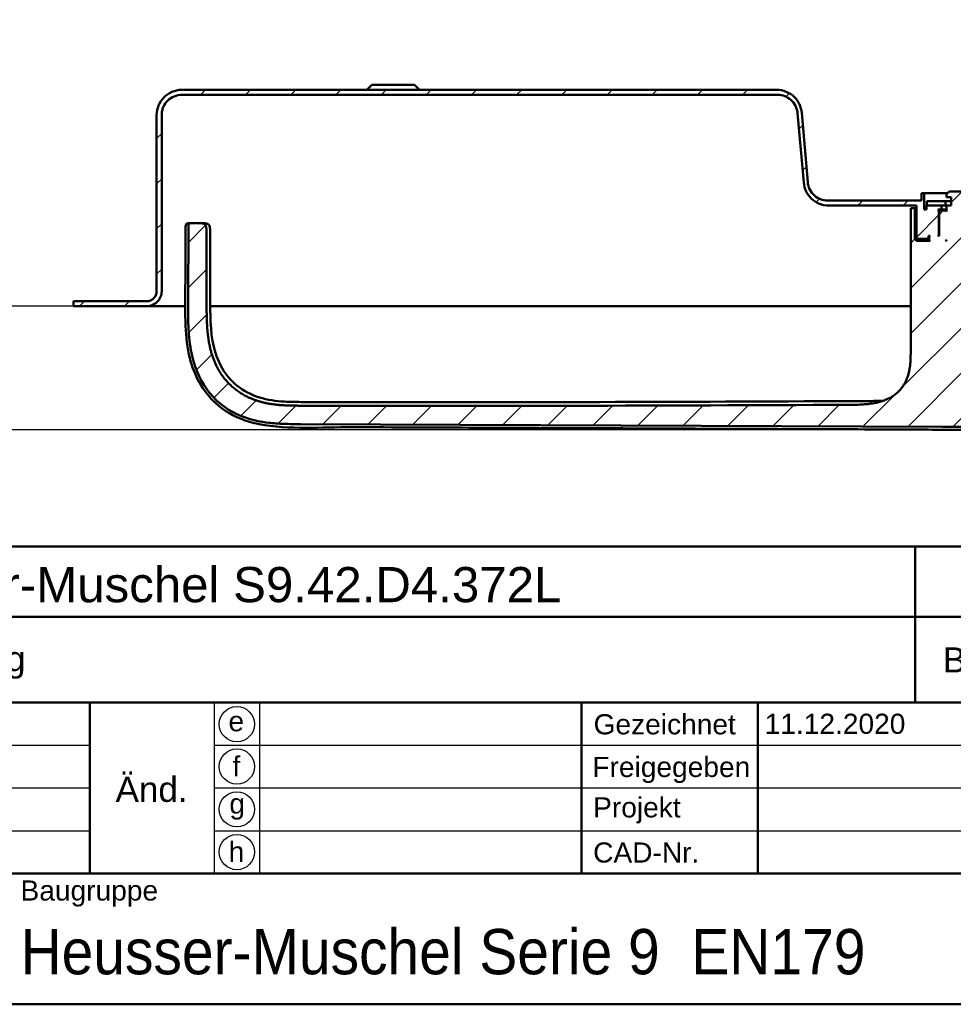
# Model space of a CAD drawing. Header units: millimetres. Extents: x 20 to 833, y 20 to 574.
# Tile 12 of 21: x 524 to 710, y 20 to 216. Entities that reach past the tile are written whole.
import ezdxf
from ezdxf.enums import TextEntityAlignment as Align

# ---------------------------------------------------------------- set-up
doc = ezdxf.new("R2010")
doc.units = ezdxf.units.MM
doc.header["$LTSCALE"] = 2
for name, color, linetype, lineweight in [('Bemaßungen(DIN)', 7, 'Continuous', 25), ('Sichtbare Kanten(DIN)', 7, 'Continuous', 50), ('Skizziergeometrie(DIN)', 7, 'Continuous', 50), ('Skizzierlinie(DIN)', 7, 'Continuous', 25), ('Symbole(DIN)', 7, 'Continuous', 25)]:
    doc.layers.add(name, color=color, linetype=linetype, lineweight=lineweight)
doc.layers.add('Schraffur', color=179, linetype='Continuous', lineweight=9, true_color=0x1e1e47)
doc.styles.add('Aktuell-DIN', font='arial.ttf')
doc.styles.add('STANDARD-DIN~0', font='arial.ttf')
doc.styles.add('Textstil10', font='arial.ttf')
doc.styles.add('Textstil41', font='arial.ttf', dxfattribs={"width": 0.8})
doc.styles.add('Textstil83', font='arial.ttf', dxfattribs={"width": 0.8})
doc.dimstyles.new('CAD-LAN', dxfattribs={"dimscale": 2, "dimtxt": 3.5, "dimasz": 2.5, "dimexe": 3.175, "dimexo": 0, "dimgap": 0.8, "dimtad": 1, "dimrnd": 1e-08, "dimtxsty": 'STANDARD-DIN~0', "dimcen": 0.09, "dimdle": 10, "dimclrd": 250, "dimclre": 250, "dimclrt": 250, "dimadec": 0, "dimazin": 2, "dimtfac": 1, "dimtmove": 0, "dimatfit": 3, "dimfxl": 1, "dimtolj": 1, "dimtzin": 0, "dimlwd": 25, "dimlwe": 25, "dimarcsym": 0})

# ---------------------------------------------------------------- blocks, each defined once
blk = doc.blocks.new('Ränder Standardrahmen')
at = {"layer": 'Skizziergeometrie(DIN)', "flags": 128}
blk.add_lwpolyline([(10, 10), (10, 287), (410, 287), (410, 10), (10, 10)], dxfattribs=at)
blk = doc.blocks.new('Schriftfelder Heusser')
at = {"layer": 'Skizziergeometrie(DIN)'}
for p, q in [((101, 236.917), (291, 236.917)), ((232, 229.917), (232, 236.917)), ((101, 229.917), (291, 229.917)), ((232, 229.917), (232, 221.417)), ((101, 221.417), (291, 221.417)), ((150, 221.417), (150, 204.417)), ((198.848, 221.417), (198.848, 204.417)), ((216.348, 221.417), (216.348, 204.417)), ((101, 204.417), (291, 204.417)), ((291, 191.417), (101, 191.417))]:
    blk.add_line(p, q, dxfattribs=at)
at = {"layer": 'Skizzierlinie(DIN)'}
for p, q in [((162.348, 221.417), (162.348, 204.417)), ((166.848, 221.417), (166.848, 204.417)), ((113.5, 217.167), (150, 217.167)), ((162.348, 217.167), (278, 217.167)), ((113.5, 212.917), (150, 212.917)), ((162.348, 212.917), (278, 212.917)), ((113.5, 208.667), (150, 208.667)), ((162.348, 208.667), (278, 208.667))]:
    blk.add_line(p, q, dxfattribs=at)
for centre in [(164.598, 219.25), (164.598, 215.042), (164.598, 210.792), (164.598, 206.542)]:
    blk.add_circle(centre, 1.75, dxfattribs=at)
at = {"layer": 'Symbole(DIN)', "color": 179, "true_color": 0x262659, "style": 'Aktuell-DIN'}
for s, insert, char_height, attachment_point in [('B-Nummer', (234.739, 225.624), 2.4892, 4), ('Benennung', (125.812, 225.376), 2.4892, 4), ('\\fArial|b0|i0;Gezeichnet', (200.046, 219.227), 2, 4), ('\\fArial|b0|i0;e', (164.542, 219.533), 2, 5), ('\\fArial|b0|i0;f', (164.546, 215.061), 2, 5), ('\\fArial|b0|i0;Freigegeben', (199.925, 216), 2, 1), ('\\fArial|b0|i0;g', (164.631, 211.053), 2, 5), ('\\fArial|b0|i0;Projekt', (200, 211.985), 2, 1), ('\\fArial|b0|i0;h', (164.551, 206.568), 2, 5), ('\\fArial|b0|i0;CAD-Nr.', (200, 207.5), 2, 1), ('\\fArial|b0|i0;\\H2.0000;Baugruppe', (143.103, 203.726), 2, 1)]:
    blk.add_mtext(s, dxfattribs=dict(at, insert=insert, char_height=char_height, attachment_point=attachment_point))
at = {"layer": 'Symbole(DIN)', "color": 179, "true_color": 0x262659, "insert": (156.124, 212.759), "char_height": 2.4892, "width": 12.3494, "attachment_point": 5, "style": 'Aktuell-DIN'}
blk.add_mtext('Änd.', dxfattribs=at)
at = {"layer": 'Symbole(DIN)', "color": 7, "insert": (143.103, 196.617), "char_height": 4.5, "width": 90.17997, "attachment_point": 4, "style": 'Aktuell-DIN'}
blk.add_mtext('\\fArial|b0|i0;\\W0.90;\\H4.5000;Heusser-Muschel Serie 9  EN179', dxfattribs=at)
at = {"layer": 'Symbole(DIN)', "color": 179, "true_color": 0x262659, "style": 'Textstil10'}
blk.add_attdef('ERSTELLUNGSDATUM_001', (217.042, 218.291), '', height=2, dxfattribs=at)
at = {"layer": 'Symbole(DIN)', "color": 179, "true_color": 0x262659}
for tag, height, style, p in [('AUTOR', 2.489, 'Aktuell-DIN', (240.035, 219.263)), ('KONTROLLDATUM', 2, 'Textstil10', (217.417, 215.038)), ('KONTROLLIERT_VON', 2, 'Textstil10', (239.981, 215.054))]:
    blk.add_attdef(tag, text='', height=height, dxfattribs=dict(at, style=style)).set_placement(p, align=Align.MIDDLE_LEFT)
at = {"layer": 'Symbole(DIN)', "color": 7, "style": 'Textstil83', "width": 0.8}
blk.add_attdef('Anfänglicher_Ansichtsmaßstab_001', (281.568, 213.345), '', height=2.3, dxfattribs=at)
at = {"layer": 'Symbole(DIN)', "color": 179, "true_color": 0x262659, "style": 'Textstil10'}
blk.add_attdef('PROJEKT', text='', height=2, dxfattribs=at).set_placement((217.773, 209.719), align=Align.BOTTOM_LEFT)
at = {"layer": 'Symbole(DIN)', "color": 7, "style": 'Textstil41', "width": 0.8}
blk.add_attdef('STATUS', text='', height=5, dxfattribs=at).set_placement((284.526, 195.865), align=Align.MIDDLE_CENTER)
blk = doc.blocks.new('*D26')
at = {"layer": 'Bemaßungen(DIN)', "color": 250, "linetype": 'Continuous', "lineweight": 25, "true_color": 0x3f3f3f, "transparency": 16777216}
for p, q in [((534.75, 158.73), (508.4, 158.73)), ((514.75, 139.17), (514.75, 153.73)), ((707.1, 134.17), (508.4, 134.17))]:
    blk.add_line(p, q, dxfattribs=at)
at = {"layer": 'Bemaßungen(DIN)', "color": 250, "linetype": 'Continuous', "true_color": 0x3f3f3f, "transparency": 16777216}
for points in [[(513.92, 153.73), (515.59, 153.73), (514.75, 158.73)], [(513.92, 139.17), (515.59, 139.17), (514.75, 134.17)]]:
    blk.add_solid(points, dxfattribs=at)
at = {"layer": 'Defpoints', "color": 0, "linetype": 'Continuous', "transparency": 16777216}
for p in [(514.75, 158.73), (534.75, 158.73), (707.1, 134.17)]:
    blk.add_point(p, dxfattribs=at)
at = {"layer": 'Bemaßungen(DIN)', "color": 250, "linetype": 'Continuous', "lineweight": 25, "true_color": 0x3f3f3f, "transparency": 16777216, "insert": (506, 141.35), "char_height": 7, "attachment_point": 1, "rotation": 90, "style": 'STANDARD-DIN~0'}
blk.add_mtext('\\A1;25', dxfattribs=at)

msp = doc.modelspace()

# ---------------------------------------------------------------- hatches: boundary and pattern name
at = {"layer": 'Schraffur'}
h = msp.add_hatch(dxfattribs=at)
h.set_pattern_fill('ANSI31', color=256, scale=50.8, style=0)
h.set_pattern_definition([(45, (0, 0), (-4.49013, 4.49013), [])])
edge = h.paths.add_edge_path()
edge.add_line((742.252, 174.725), (742.252, 161.725))
edge.add_spline(control_points=[(742.252, 161.725), (742.252, 161.517), (742.273, 161.309), (742.358, 160.907), (742.42, 160.714), (742.658, 160.167), (742.886, 159.839), (743.446, 159.299), (743.771, 159.088), (744.485, 158.799), (744.865, 158.725), (745.252, 158.725)], knot_values=[-0.4735831, -0.4735831, -0.4735831, -0.4735831, -0.4108832, -0.4108832, -0.3500812, -0.3500812, -0.2314327, -0.2314327, -0.1160757, -0.1160757, -0.0000071, -0.0000071, -0.0000071, -0.0000071], degree=3, periodic=0)
edge.add_line((745.252, 158.725), (748.752, 158.725))
edge.add_line((748.752, 158.725), (748.752, 159.695))
edge.add_line((748.752, 159.695), (747.752, 159.695))
edge.add_line((747.752, 159.695), (747.752, 159.725))
edge.add_line((747.752, 159.725), (745.252, 159.725))
edge.add_spline(control_points=[(745.252, 159.725), (745.113, 159.725), (744.975, 159.74), (744.706, 159.796), (744.578, 159.837), (744.213, 159.996), (743.995, 160.148), (743.635, 160.522), (743.494, 160.738), (743.301, 161.214), (743.252, 161.467), (743.252, 161.725)], knot_values=[-0.3157143, -0.3157143, -0.3157143, -0.3157143, -0.2739221, -0.2739221, -0.2333875, -0.2333875, -0.1542884, -0.1542884, -0.0773838, -0.0773838, 0, 0, 0, 0], degree=3, periodic=0)
edge.add_line((743.252, 161.725), (743.252, 174.725))
edge.add_spline(control_points=[(743.252, 174.725), (743.252, 175.073), (743.217, 175.419), (743.076, 176.09), (742.973, 176.411), (742.576, 177.324), (742.195, 177.869), (741.262, 178.769), (740.721, 179.122), (739.531, 179.603), (738.897, 179.725), (738.252, 179.725)], knot_values=[-0.7893052, -0.7893052, -0.7893052, -0.7893052, -0.6848053, -0.6848053, -0.5834686, -0.5834686, -0.3857211, -0.3857211, -0.1934595, -0.1934595, 0, 0, 0, 0], degree=3, periodic=0)
edge.add_line((738.252, 179.725), (729.252, 179.725))
edge.add_line((729.252, 179.725), (729.252, 181.225))
edge.add_line((729.252, 181.225), (728.752, 181.225))
edge.add_line((728.752, 181.225), (728.752, 177.925))
edge.add_line((728.752, 177.925), (728.252, 177.925))
edge.add_line((728.252, 177.925), (728.252, 178.725))
edge.add_line((728.252, 178.725), (725.269, 178.725))
edge.add_line((725.269, 178.725), (725.269, 179.625))
edge.add_line((725.269, 179.625), (723.352, 179.625))
edge.add_line((723.352, 179.625), (723.352, 180.425))
edge.add_line((723.352, 180.425), (724.252, 180.425))
edge.add_line((724.252, 180.425), (724.252, 181.025))
edge.add_line((724.252, 181.025), (723.752, 181.525))
edge.add_line((723.752, 181.525), (720.802, 181.525))
edge.add_line((720.802, 181.525), (720.802, 166.684))
edge.add_line((720.802, 166.684), (730.311, 166.684))
edge.add_line((730.311, 166.684), (731.295, 167.668))
edge.add_line((731.295, 167.668), (731.295, 175.725))
edge.add_line((731.295, 175.725), (731.295, 178.225))
edge.add_line((731.295, 178.225), (730.552, 178.225))
edge.add_line((730.552, 178.225), (730.552, 172.025))
edge.add_line((730.552, 172.025), (730.252, 171.725))
edge.add_line((730.252, 171.725), (727.552, 171.725))
edge.add_line((727.552, 171.725), (727.752, 171.925))
edge.add_line((727.752, 171.925), (727.752, 172.525))
edge.add_line((727.752, 172.525), (727.552, 172.725))
edge.add_line((727.552, 172.725), (727.852, 172.725))
edge.add_line((727.852, 172.725), (727.852, 172.225))
edge.add_line((727.852, 172.225), (727.952, 172.125))
edge.add_line((727.952, 172.125), (730.052, 172.125))
edge.add_line((730.052, 172.125), (730.252, 172.325))
edge.add_line((730.252, 172.325), (730.252, 178.725))
edge.add_line((730.252, 178.725), (738.252, 178.725))
edge.add_spline(control_points=[(738.252, 178.725), (738.53, 178.725), (738.807, 178.697), (739.343, 178.584), (739.601, 178.502), (740.331, 178.184), (740.767, 177.88), (741.487, 177.133), (741.769, 176.7), (742.154, 175.749), (742.252, 175.241), (742.252, 174.725)], knot_values=[-0.6314442, -0.6314442, -0.6314442, -0.6314442, -0.5478443, -0.5478443, -0.4667749, -0.4667749, -0.3085769, -0.3085769, -0.1547676, -0.1547676, 0, 0, 0, 0], degree=3, periodic=0)
h.paths.add_polyline_path([(725.752, 172.725), (725.752, 177.525), (725.552, 177.725), (724.452, 177.725), (724.252, 177.525), (724.252, 178.725), (725.252, 178.725), (725.252, 177.925), (726.002, 177.925), (725.802, 177.725), (725.802, 172.925), (726.002, 172.725)], flags=0)
h.paths.add_polyline_path([(724.452, 171.725), (724.252, 171.725), (724.252, 171.925)], flags=0)
edge = h.paths.add_edge_path()
edge.add_line((534.752, 159.725), (534.752, 158.725))
edge.add_line((534.752, 158.725), (549.252, 158.725))
edge.add_spline(control_points=[(549.252, 158.725), (549.461, 158.725), (549.668, 158.747), (550.071, 158.831), (550.264, 158.893), (550.811, 159.131), (551.138, 159.359), (551.678, 159.92), (551.89, 160.244), (552.179, 160.958), (552.252, 161.338), (552.252, 161.725)], knot_values=[-0.4735814, -0.4735814, -0.4735814, -0.4735814, -0.4108832, -0.4108832, -0.3500812, -0.3500812, -0.2314327, -0.2314327, -0.1160757, -0.1160757, 0, 0, 0, 0], degree=3, periodic=0)
edge.add_line((552.252, 161.725), (552.252, 196.725))
edge.add_spline(control_points=[(552.252, 196.725), (552.252, 197.004), (552.281, 197.281), (552.393, 197.817), (552.475, 198.074), (552.793, 198.804), (553.098, 199.24), (553.844, 199.96), (554.277, 200.242), (555.229, 200.628), (555.736, 200.725), (556.252, 200.725)], knot_values=[-0.6314442, -0.6314442, -0.6314442, -0.6314442, -0.5478443, -0.5478443, -0.4667749, -0.4667749, -0.3085769, -0.3085769, -0.1547676, -0.1547676, 0, 0, 0, 0], degree=3, periodic=0)
edge.add_line((556.252, 200.725), (674.655, 200.725))
edge.add_spline(control_points=[(674.655, 200.725), (675.142, 200.725), (675.623, 200.638), (676.517, 200.297), (676.924, 200.053), (677.667, 199.407), (677.986, 198.999), (678.453, 198.083), (678.595, 197.587), (678.639, 197.074)], knot_values=[-0.5965767, -0.5965767, -0.5965767, -0.5965767, -0.4502726, -0.4502726, -0.3087981, -0.3087981, -0.1544759, -0.1544759, 0, 0, 0, 0], degree=3, periodic=0)
edge.add_line((678.639, 197.074), (679.845, 183.29))
edge.add_spline(control_points=[(679.845, 183.29), (679.898, 182.683), (680.06, 182.094), (680.582, 181.017), (680.93, 180.537), (681.815, 179.683), (682.359, 179.329), (683.549, 178.848), (684.183, 178.725), (684.826, 178.725)], knot_values=[-0.7457209, -0.7457209, -0.7457209, -0.7457209, -0.5628408, -0.5628408, -0.3859976, -0.3859976, -0.1930948, -0.1930948, 0, 0, 0, 0], degree=3, periodic=0)
edge.add_line((684.826, 178.725), (702.252, 178.725))
edge.add_line((702.252, 178.725), (702.252, 172.325))
edge.add_line((702.252, 172.325), (702.452, 172.125))
edge.add_line((702.452, 172.125), (704.552, 172.125))
edge.add_line((704.552, 172.125), (704.652, 172.225))
edge.add_line((704.652, 172.225), (704.652, 172.725))
edge.add_line((704.652, 172.725), (704.952, 172.725))
edge.add_line((704.952, 172.725), (704.752, 172.525))
edge.add_line((704.752, 172.525), (704.752, 171.925))
edge.add_line((704.752, 171.925), (704.952, 171.725))
edge.add_line((704.952, 171.725), (702.252, 171.725))
edge.add_line((702.252, 171.725), (701.952, 172.025))
edge.add_line((701.952, 172.025), (701.952, 178.225))
edge.add_line((701.952, 178.225), (701.108, 178.225))
edge.add_line((701.108, 178.225), (701.108, 175.725))
edge.add_line((701.108, 175.725), (701.108, 150.309))
edge.add_spline(control_points=[(701.108, 150.309), (701.108, 145.863), (701.108, 142.305), (697.581, 139.175), (693.555, 139.157), (688.521, 139.135)], knot_values=[0, 0, 0, 0, 0, 0, 1, 1, 1, 1, 1, 1], degree=5, periodic=0)
edge.add_spline(control_points=[(688.521, 139.135), (652.324, 138.977), (616.128, 138.834), (579.931, 138.963)], knot_values=[0.0000183, 0.0000183, 0.0000183, 0.0000183, 10.8591286, 10.8591286, 10.8591286, 10.8591286], degree=3, periodic=0)
edge.add_spline(control_points=[(579.931, 138.963), (573.395, 138.986), (567.435, 139.015), (561.242, 144.692), (561.215, 151.172), (561.181, 159.263)], knot_values=[0, 0, 0, 0, 0, 0, 1, 1, 1, 1, 1, 1], degree=5, periodic=0)
edge.add_spline(control_points=[(561.181, 159.263), (561.15, 166.56), (561.134, 170.447), (561.133, 173.812)], knot_values=[0, 0, 0, 0, 1.0033721, 1.0033721, 1.0033721, 1.0033721], weights=[1.044297, 1.00552, 1.0006869, 1.0000845], degree=3, periodic=0)
edge.add_spline(control_points=[(561.133, 173.812), (561.132, 174.378), (561.132, 174.885), (560.819, 175.225), (560.298, 175.225), (559.722, 175.225)], knot_values=[0, 0, 0, 0, 0, 0, 1, 1, 1, 1, 1, 1], degree=5, periodic=0)
edge.add_line((559.722, 175.225), (558.132, 175.225))
edge.add_spline(control_points=[(558.132, 175.225), (558.027, 175.225), (557.918, 175.225), (557.785, 175.188), (557.748, 175.172), (557.682, 175.126), (557.656, 175.098), (557.609, 175.024), (557.593, 174.976), (557.566, 174.844), (557.566, 174.751), (557.566, 174.66)], knot_values=[-0.0997525, -0.0997525, -0.0997525, -0.0997525, -0.0687231, -0.0687231, -0.0556331, -0.0556331, -0.0432165, -0.0432165, -0.0273736, -0.0273736, -0.0000528, -0.0000528, -0.0000528, -0.0000528], degree=3, periodic=0)
edge.add_spline(control_points=[(557.566, 174.66), (557.566, 172.734), (557.562, 170.895), (557.557, 168.959), (557.551, 167.019), (557.543, 165.021), (557.535, 163.091), (557.529, 161.805), (557.524, 160.52), (557.518, 159.234)], knot_values=[0, 0, 0, 0, 0.4100205, 0.4100205, 0.4100205, 0.82096, 0.82096, 0.82096, 1.0946134, 1.0946134, 1.0946134, 1.0946134], degree=3, periodic=0)
edge.add_spline(control_points=[(557.518, 159.234), (557.513, 158.098), (557.507, 156.959), (557.535, 155.745), (557.563, 154.531), (557.625, 153.464), (557.713, 152.546), (557.887, 150.709), (558.17, 149.213), (558.574, 147.804), (560.188, 142.167), (563.81, 138.284), (569.101, 136.521), (570.424, 136.08), (571.829, 135.766), (573.556, 135.564), (574.42, 135.463), (575.422, 135.388), (576.564, 135.348), (577.706, 135.307), (578.777, 135.304), (579.847, 135.299)], knot_values=[0, 0, 0, 0, 0.2406476, 0.2406476, 0.2406476, 0.4812952, 0.4812952, 0.4812952, 0.9625904, 0.9625904, 0.9625904, 2.8877711, 2.8877711, 2.8877711, 3.3690663, 3.3690663, 3.3690663, 3.6097139, 3.6097139, 3.6097139, 3.8503615, 3.8503615, 3.8503615, 3.8503615], degree=3, periodic=0)
edge.add_line((579.847, 135.299), (707.32, 134.753))
edge.add_spline(control_points=[(707.32, 134.753), (708.786, 134.746), (710.253, 134.739), (711.813, 134.783), (713.372, 134.827), (714.754, 134.917), (716.108, 135.072)], knot_values=[0, 0, 0, 0, 0.4403832, 0.4403832, 0.4403832, 0.8807664, 0.8807664, 0.8807664, 0.8807664], degree=3, periodic=0)
edge.add_spline(control_points=[(716.108, 135.072), (717.889, 135.275), (719.499, 135.58), (721.012, 136.001)], knot_values=[0, 0, 0, 0, 0.5001725, 0.5001725, 0.5001725, 0.5001725], degree=3, periodic=0)
edge.add_spline(control_points=[(721.012, 136.001), (722.548, 136.427), (724.228, 137.042), (726.054, 137.847)], knot_values=[0, 0, 0, 0, 0.5374565, 0.5374565, 0.5374565, 0.5374565], degree=3, periodic=0)
edge.add_spline(control_points=[(726.054, 137.847), (726.518, 138.051), (726.852, 138.205), (727.255, 138.401), (727.658, 138.597), (728.052, 138.799), (728.446, 139.002), (728.544, 139.052), (728.643, 139.103), (728.741, 139.154), (729.036, 139.306), (729.331, 139.458), (729.629, 139.606), (729.678, 139.631), (729.728, 139.655), (729.778, 139.679), (729.827, 139.704), (729.877, 139.728), (729.927, 139.752), (730.177, 139.872), (730.428, 139.988), (730.685, 140.095), (730.736, 140.116), (730.788, 140.137), (730.837, 140.157)], knot_values=[0, 0, 0, 0, 0.1300988, 0.1300988, 0.1300988, 0.2601975, 0.2601975, 0.2601975, 0.2927222, 0.2927222, 0.2927222, 0.3902963, 0.3902963, 0.3902963, 0.4065586, 0.4065586, 0.4065586, 0.422821, 0.422821, 0.422821, 0.5041327, 0.5041327, 0.5041327, 0.5203951, 0.5203951, 0.5203951, 0.5203951], degree=3, periodic=0)
edge.add_spline(control_points=[(730.837, 140.157), (730.93, 140.194), (731.022, 140.228), (731.138, 140.303), (731.174, 140.335), (731.236, 140.415), (731.257, 140.461), (731.295, 140.604), (731.295, 140.709), (731.295, 140.813)], knot_values=[-0.0935252, -0.0935252, -0.0935252, -0.0935252, -0.0642653, -0.0642653, -0.0483657, -0.0483657, -0.0312512, -0.0312512, 0, 0, 0, 0], degree=3, periodic=0)
edge.add_line((731.295, 140.813), (731.295, 160.783))
edge.add_line((731.295, 160.783), (730.311, 161.767))
edge.add_line((730.311, 161.767), (720.802, 161.767))
edge.add_line((720.802, 161.767), (720.802, 146.525))
edge.add_line((720.802, 146.525), (711.702, 146.525))
edge.add_line((711.702, 146.525), (711.702, 181.525))
edge.add_line((711.702, 181.525), (708.752, 181.525))
edge.add_line((708.752, 181.525), (708.252, 181.025))
edge.add_line((708.252, 181.025), (708.252, 180.425))
edge.add_line((708.252, 180.425), (709.152, 180.425))
edge.add_line((709.152, 180.425), (709.152, 178.725))
edge.add_line((709.152, 178.725), (708.252, 178.725))
edge.add_line((708.252, 178.725), (708.252, 177.525))
edge.add_line((708.252, 177.525), (708.052, 177.725))
edge.add_line((708.052, 177.725), (706.952, 177.725))
edge.add_line((706.952, 177.725), (706.752, 177.525))
edge.add_line((706.752, 177.525), (706.752, 172.725))
edge.add_line((706.752, 172.725), (706.502, 172.725))
edge.add_line((706.502, 172.725), (706.702, 172.925))
edge.add_line((706.702, 172.925), (706.702, 177.725))
edge.add_line((706.702, 177.725), (706.502, 177.925))
edge.add_line((706.502, 177.925), (707.252, 177.925))
edge.add_line((707.252, 177.925), (707.252, 178.725))
edge.add_line((707.252, 178.725), (704.252, 178.725))
edge.add_line((704.252, 178.725), (704.252, 177.925))
edge.add_line((704.252, 177.925), (703.752, 177.925))
edge.add_line((703.752, 177.925), (703.752, 181.225))
edge.add_line((703.752, 181.225), (703.252, 181.225))
edge.add_line((703.252, 181.225), (703.252, 179.725))
edge.add_line((703.252, 179.725), (684.623, 179.725))
edge.add_spline(control_points=[(684.623, 179.725), (684.134, 179.725), (683.652, 179.814), (682.755, 180.156), (682.347, 180.402), (681.605, 181.05), (681.286, 181.459), (680.822, 182.375), (680.681, 182.872), (680.637, 183.385)], knot_values=[-0.5973968, -0.5973968, -0.5973968, -0.5973968, -0.4506663, -0.4506663, -0.3087924, -0.3087924, -0.1544816, -0.1544816, 0, 0, 0, 0], degree=3, periodic=0)
edge.add_line((680.637, 183.385), (679.461, 197.151))
edge.add_spline(control_points=[(679.461, 197.151), (679.409, 197.76), (679.248, 198.351), (678.725, 199.432), (678.376, 199.913), (677.49, 200.768), (676.947, 201.122), (675.756, 201.603), (675.123, 201.725), (674.479, 201.725)], knot_values=[-0.7467461, -0.7467461, -0.7467461, -0.7467461, -0.5633329, -0.5633329, -0.3859905, -0.3859905, -0.193102, -0.193102, 0, 0, 0, 0], degree=3, periodic=0)
edge.add_line((674.479, 201.725), (556.252, 201.725))
edge.add_spline(control_points=[(556.252, 201.725), (555.904, 201.725), (555.558, 201.69), (554.888, 201.549), (554.566, 201.446), (553.654, 201.049), (553.108, 200.669), (552.208, 199.735), (551.856, 199.194), (551.374, 198.004), (551.252, 197.37), (551.252, 196.725)], knot_values=[-0.7893052, -0.7893052, -0.7893052, -0.7893052, -0.6848053, -0.6848053, -0.5834686, -0.5834686, -0.3857211, -0.3857211, -0.1934595, -0.1934595, 0, 0, 0, 0], degree=3, periodic=0)
edge.add_line((551.252, 196.725), (551.252, 161.725))
edge.add_spline(control_points=[(551.252, 161.725), (551.252, 161.586), (551.238, 161.448), (551.182, 161.18), (551.14, 161.051), (550.982, 160.686), (550.829, 160.468), (550.456, 160.108), (550.24, 159.967), (549.764, 159.774), (549.51, 159.725), (549.252, 159.725)], knot_values=[-0.3157221, -0.3157221, -0.3157221, -0.3157221, -0.2739221, -0.2739221, -0.2333875, -0.2333875, -0.1542884, -0.1542884, -0.0773838, -0.0773838, -0.000002, -0.000002, -0.000002, -0.000002], degree=3, periodic=0)
edge.add_line((549.252, 159.725), (534.752, 159.725))
h.paths.add_polyline_path([(708.252, 171.725), (708.052, 171.725), (708.252, 171.925)], flags=0)

# ---------------------------------------------------------------- linework, layer by layer
at = {"layer": 'Sichtbare Kanten(DIN)'}
for p, q in [((674.479, 201.725), (556.252, 201.725)), ((594.002, 202.725), (593.002, 201.725)), ((594.002, 202.725), (602.502, 202.725)), ((602.502, 202.725), (603.502, 201.725)), ((556.252, 200.725), (674.655, 200.725)), ((551.252, 196.725), (551.252, 161.725)), ((551.252, 161.725), (551.252, 196.725)), ((552.252, 161.725), (552.252, 196.725)), ((678.639, 197.074), (679.845, 183.29)), ((680.637, 183.385), (679.461, 197.151)), ((703.752, 181.225), (703.252, 181.225)), ((703.252, 181.225), (703.252, 179.725)), ((703.752, 177.925), (703.752, 181.225)), ((703.752, 181.225), (708.452, 181.225)), ((708.752, 181.525), (708.252, 181.025)), ((708.252, 181.025), (708.252, 180.425)), ((708.252, 180.425), (709.152, 180.425)), ((711.702, 181.525), (708.752, 181.525)), ((709.152, 180.425), (709.152, 178.725)), ((703.252, 179.725), (684.623, 179.725)), ((684.826, 178.725), (702.252, 178.725)), ((701.952, 178.225), (701.108, 178.225)), ((701.108, 175.725), (701.108, 178.225)), ((701.108, 175.725), (701.108, 178.225)), ((701.952, 172.025), (701.952, 178.225)), ((702.252, 178.225), (701.952, 178.225)), ((702.252, 178.725), (702.252, 172.325)), ((707.252, 178.725), (704.252, 178.725)), ((704.252, 178.725), (704.252, 177.925)), ((707.994, 179.625), (704.294, 179.625)), ((704.294, 179.625), (704.294, 178.725)), ((707.252, 177.925), (707.252, 178.725)), ((707.252, 178.725), (707.273, 178.725)), ((707.273, 178.725), (707.994, 178.725)), ((709.152, 179.625), (707.994, 179.625)), ((707.994, 179.625), (707.994, 178.725)), ((707.994, 178.725), (708.252, 178.725)), ((709.152, 178.725), (708.252, 178.725)), ((708.252, 178.725), (708.252, 177.525)), ((704.252, 177.925), (703.752, 177.925)), ((706.702, 177.725), (706.502, 177.925)), ((706.502, 177.925), (707.252, 177.925)), ((706.702, 172.925), (706.702, 177.725)), ((706.702, 177.725), (706.952, 177.725)), ((706.952, 177.725), (706.752, 177.525)), ((706.752, 177.525), (706.752, 172.725)), ((708.052, 177.725), (706.952, 177.725)), ((708.252, 177.925), (707.252, 177.925)), ((708.252, 177.525), (708.052, 177.725)), ((708.252, 177.725), (708.052, 177.725)), ((558.132, 175.225), (559.722, 175.225)), ((559.722, 175.225), (560.425, 175.225)), ((701.108, 175.725), (701.108, 150.309)), ((701.108, 175.725), (701.108, 150.309)), ((702.252, 172.325), (702.452, 172.125)), ((704.552, 172.125), (704.652, 172.225)), ((704.652, 172.225), (704.652, 172.725)), ((704.652, 172.725), (704.952, 172.725)), ((704.752, 172.225), (704.652, 172.225)), ((704.952, 172.725), (704.752, 172.525)), ((704.752, 172.525), (704.752, 171.925)), ((706.502, 172.725), (706.702, 172.925)), ((706.752, 172.725), (706.502, 172.725)), ((706.752, 172.925), (706.702, 172.925)), ((702.252, 171.725), (701.952, 172.025)), ((704.752, 172.025), (701.952, 172.025)), ((704.952, 171.725), (702.252, 171.725)), ((702.452, 172.125), (704.552, 172.125)), ((704.552, 172.125), (704.752, 172.125)), ((704.752, 171.925), (704.952, 171.725)), ((708.052, 171.725), (708.252, 171.925)), ((708.252, 171.725), (708.052, 171.725)), ((708.252, 171.925), (708.252, 171.725)), ((551.252, 161.725), (551.252, 161.725)), ((534.752, 159.725), (534.752, 158.725)), ((549.252, 159.725), (534.752, 159.725)), ((534.752, 159.695), (534.752, 159.695)), ((534.752, 158.725), (534.752, 159.695)), ((534.752, 158.725), (549.252, 158.725)), ((549.276, 158.725), (556.936, 158.725)), ((561.912, 158.725), (574.79, 158.725)), ((574.79, 158.725), (701.108, 158.725)), ((707.32, 134.753), (579.847, 135.299))]:
    msp.add_line(p, q, dxfattribs=at)
for points, degree, knots in [([(556.252, 201.725), (555.904, 201.725), (555.558, 201.69), (554.888, 201.549), (554.566, 201.446), (553.654, 201.049), (553.108, 200.669), (552.208, 199.735), (551.856, 199.194), (551.374, 198.004), (551.252, 197.37), (551.252, 196.725)], 3, [-0.78930523, -0.78930523, -0.78930523, -0.78930523, -0.68480532, -0.68480532, -0.58346864, -0.58346864, -0.38572109, -0.38572109, -0.19345948, -0.19345948, 0, 0, 0, 0]), ([(679.461, 197.151), (679.409, 197.76), (679.248, 198.351), (678.725, 199.432), (678.376, 199.913), (677.49, 200.768), (676.947, 201.122), (675.756, 201.603), (675.123, 201.725), (674.479, 201.725)], 3, [-0.74674606, -0.74674606, -0.74674606, -0.74674606, -0.56333292, -0.56333292, -0.38599047, -0.38599047, -0.19310203, -0.19310203, -0.00000002, -0.00000002, -0.00000002, -0.00000002]), ([(552.252, 196.725), (552.252, 197.004), (552.281, 197.281), (552.393, 197.817), (552.475, 198.074), (552.793, 198.804), (553.098, 199.24), (553.844, 199.96), (554.277, 200.242), (555.229, 200.628), (555.736, 200.725), (556.252, 200.725)], 3, [-0.63144419, -0.63144419, -0.63144419, -0.63144419, -0.54784426, -0.54784426, -0.46677491, -0.46677491, -0.30857687, -0.30857687, -0.15476759, -0.15476759, 0, 0, 0, 0]), ([(674.655, 200.725), (675.142, 200.725), (675.623, 200.638), (676.517, 200.297), (676.924, 200.053), (677.667, 199.407), (677.986, 198.999), (678.453, 198.083), (678.595, 197.587), (678.639, 197.074)], 3, [-0.59657674, -0.59657674, -0.59657674, -0.59657674, -0.45027262, -0.45027262, -0.30879806, -0.30879806, -0.15447588, -0.15447588, 0, 0, 0, 0]), ([(679.845, 183.29), (679.898, 182.683), (680.06, 182.094), (680.582, 181.017), (680.93, 180.537), (681.815, 179.683), (682.359, 179.329), (683.549, 178.848), (684.183, 178.725), (684.826, 178.725)], 3, [-0.74572093, -0.74572093, -0.74572093, -0.74572093, -0.56284077, -0.56284077, -0.38599757, -0.38599757, -0.19309485, -0.19309485, 0, 0, 0, 0]), ([(684.623, 179.725), (684.134, 179.725), (683.652, 179.814), (682.755, 180.156), (682.347, 180.402), (681.605, 181.05), (681.286, 181.459), (680.822, 182.375), (680.681, 182.872), (680.637, 183.385)], 3, [-0.59739683, -0.59739683, -0.59739683, -0.59739683, -0.45066634, -0.45066634, -0.30879238, -0.30879238, -0.15448162, -0.15448162, 0, 0, 0, 0]), ([(716.104, 134.51), (711.75, 134.012), (707.342, 134.191), (695.624, 134.242), (688.288, 134.273), (658.944, 134.399), (636.936, 134.493), (606.674, 134.623), (598.421, 134.658), (583.976, 134.721), (577.679, 134.12), (570.34, 135.549), (569.092, 135.903), (565.901, 137.198), (564.018, 138.418), (561.267, 141.159), (560.237, 142.593), (558.634, 145.699), (558.055, 147.404), (557.21, 151.252), (557.033, 153.436), (556.884, 159.227), (556.973, 162.852), (556.992, 167.934), (556.996, 169.393), (557.002, 171.581), (557.004, 172.311), (557.004, 173.405), (557.002, 173.77), (557.007, 174.23), (557.008, 174.326), (557.015, 174.532), (557.02, 174.644), (557.043, 174.791), (557.052, 174.836), (557.089, 174.958), (557.123, 175.024), (557.209, 175.123), (557.261, 175.16), (557.369, 175.2), (557.417, 175.211), (557.501, 175.221), (557.535, 175.224), (557.589, 175.226), (557.609, 175.226), (557.65, 175.227), (557.671, 175.227), (557.692, 175.227)], 3, [0, 0, 0, 0, 1.3147732, 1.3147732, 3.5156069, 3.5156069, 10.1181079, 10.1181079, 12.5940457, 12.5940457, 14.4517512, 14.4517512, 14.8372417, 14.8372417, 15.4848677, 15.4848677, 16.0022412, 16.0022412, 16.5333209, 16.5333209, 17.1842684, 17.1842684, 18.2712861, 18.2712861, 18.7090006, 18.7090006, 18.9277979, 18.9277979, 19.037268, 19.037268, 19.0659314, 19.0659314, 19.1002429, 19.1002429, 19.1167144, 19.1167144, 19.1500843, 19.1500843, 19.1808225, 19.1808225, 19.1996381, 19.1996381, 19.21058, 19.21058, 19.2165994, 19.2165994, 19.2229076, 19.2229076, 19.2229076, 19.2229076]), ([(557.566, 174.66), (557.566, 172.734), (557.562, 170.895), (557.557, 168.959), (557.551, 167.019), (557.543, 165.021), (557.535, 163.091), (557.529, 161.805), (557.524, 160.52), (557.518, 159.234)], 3, [0, 0, 0, 0, 0.4100205, 0.4100205, 0.4100205, 0.82096, 0.82096, 0.82096, 1.0946134, 1.0946134, 1.0946134, 1.0946134]), ([(558.132, 175.225), (558.027, 175.225), (557.918, 175.225), (557.785, 175.188), (557.748, 175.172), (557.682, 175.126), (557.656, 175.098), (557.609, 175.024), (557.593, 174.976), (557.566, 174.844), (557.566, 174.751), (557.566, 174.66)], 3, [-0.099752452, -0.099752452, -0.099752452, -0.099752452, -0.068723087, -0.068723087, -0.055633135, -0.055633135, -0.043216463, -0.043216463, -0.027373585, -0.027373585, -0.000052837, -0.000052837, -0.000052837, -0.000052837]), ([(557.573, 175.216), (557.573, 175.216), (557.573, 175.216), (557.576, 175.217), (557.588, 175.218), (557.621, 175.222), (557.636, 175.223), (557.67, 175.225), (557.688, 175.226), (557.723, 175.227), (557.738, 175.228), (557.764, 175.228), (557.774, 175.228), (557.79, 175.228), (557.797, 175.228), (557.807, 175.228), (557.81, 175.228), (557.815, 175.228), (557.818, 175.228), (557.82, 175.228), (557.82, 175.228), (557.821, 175.228), (557.821, 175.228), (557.821, 175.228)], 3, [0.040889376, 0.040889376, 0.040889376, 0.040889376, 0.04351179, 0.04351179, 0.063943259, 0.063943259, 0.075266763, 0.075266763, 0.084557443, 0.084557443, 0.090252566, 0.090252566, 0.093339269, 0.093339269, 0.095419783, 0.095419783, 0.096311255, 0.096311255, 0.09697961, 0.09697961, 0.097042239, 0.097042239, 0.097097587, 0.097097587, 0.097097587, 0.097097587]), ([(557.738, 175.222), (557.734, 175.222), (557.728, 175.223), (557.722, 175.224), (557.716, 175.224), (557.71, 175.225), (557.71, 175.225)], 5, [1.370673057, 1.370673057, 1.370673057, 1.370673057, 1.370673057, 1.370673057, 1.391806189, 1.395873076, 1.395873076, 1.395873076, 1.395873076, 1.395873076, 1.395873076]), ([(557.717, 175.22), (557.717, 175.22), (557.717, 175.22), (557.722, 175.22), (557.73, 175.221), (557.758, 175.223), (557.778, 175.225), (557.823, 175.226), (557.841, 175.227), (557.875, 175.227), (557.888, 175.227), (557.91, 175.227), (557.919, 175.227), (557.928, 175.227)], 3, [0.043023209, 0.043023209, 0.043023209, 0.043023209, 0.048472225, 0.048472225, 0.065382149, 0.065382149, 0.082093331, 0.082093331, 0.090516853, 0.090516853, 0.094716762, 0.094716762, 0.097316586, 0.097316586, 0.097316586, 0.097316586]), ([(557.815, 175.221), (557.815, 175.221), (557.822, 175.222), (557.842, 175.223), (557.85, 175.223), (557.861, 175.224), (557.865, 175.224), (557.869, 175.224), (557.87, 175.224), (557.883, 175.225), (557.897, 175.225), (557.92, 175.226), (557.927, 175.226), (557.943, 175.226), (557.952, 175.226), (557.968, 175.226), (557.975, 175.226), (557.985, 175.226), (557.99, 175.226), (557.996, 175.226), (557.998, 175.226), (558, 175.226), (558.001, 175.226), (558.002, 175.226), (558.002, 175.226), (558.002, 175.226), (558.002, 175.226), (558.002, 175.226)], 3, [0.043257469, 0.043257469, 0.043257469, 0.043257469, 0.063911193, 0.063911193, 0.072195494, 0.072195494, 0.074953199, 0.074953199, 0.075872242, 0.075872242, 0.085106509, 0.085106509, 0.088411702, 0.088411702, 0.091991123, 0.091991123, 0.094059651, 0.094059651, 0.095367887, 0.095367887, 0.095908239, 0.095908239, 0.096110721, 0.096110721, 0.09616816, 0.09616816, 0.09618252, 0.09618252, 0.09618252, 0.09618252]), ([(557.9, 175.223), (557.9, 175.223), (557.911, 175.224), (557.943, 175.225), (557.951, 175.225), (557.968, 175.225), (557.976, 175.225), (557.99, 175.226), (557.996, 175.226), (558.009, 175.226), (558.017, 175.226), (558.031, 175.226), (558.036, 175.226), (558.044, 175.226), (558.046, 175.226), (558.05, 175.226), (558.05, 175.226), (558.051, 175.226), (558.052, 175.226), (558.052, 175.226)], 3, [0.041204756, 0.041204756, 0.041204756, 0.041204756, 0.068784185, 0.068784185, 0.076970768, 0.076970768, 0.082340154, 0.082340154, 0.085424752, 0.085424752, 0.08876935, 0.08876935, 0.090316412, 0.090316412, 0.091134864, 0.091134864, 0.091301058, 0.091301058, 0.091425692, 0.091425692, 0.091425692, 0.091425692]), ([(557.966, 175.224), (557.966, 175.224), (557.968, 175.224), (557.976, 175.224), (557.986, 175.225), (558.01, 175.225), (558.017, 175.225), (558.034, 175.225), (558.041, 175.225), (558.055, 175.226), (558.061, 175.226), (558.071, 175.226), (558.075, 175.226), (558.082, 175.226), (558.084, 175.226), (558.087, 175.226)], 3, [0.041130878, 0.041130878, 0.041130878, 0.041130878, 0.052585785, 0.052585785, 0.07295608, 0.07295608, 0.080887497, 0.080887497, 0.086067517, 0.086067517, 0.08868268, 0.08868268, 0.089993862, 0.089993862, 0.090808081, 0.090808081, 0.090808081, 0.090808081]), ([(558.013, 175.225), (558.013, 175.225), (558.013, 175.225), (558.02, 175.225), (558.03, 175.225), (558.055, 175.225), (558.06, 175.225), (558.071, 175.225), (558.076, 175.225), (558.085, 175.225), (558.089, 175.225), (558.094, 175.225), (558.096, 175.225), (558.099, 175.225), (558.101, 175.225), (558.105, 175.225), (558.106, 175.225), (558.108, 175.225), (558.109, 175.225), (558.111, 175.225), (558.111, 175.225), (558.111, 175.225), (558.111, 175.225), (558.111, 175.225)], 3, [0.042153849, 0.042153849, 0.042153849, 0.042153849, 0.051584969, 0.051584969, 0.077457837, 0.077457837, 0.082709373, 0.082709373, 0.08665462, 0.08665462, 0.088479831, 0.088479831, 0.089149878, 0.089149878, 0.089838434, 0.089838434, 0.090267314, 0.090267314, 0.090572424, 0.090572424, 0.090605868, 0.090605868, 0.090618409, 0.090618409, 0.090618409, 0.090618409]), ([(558.038, 175.225), (558.038, 175.225), (558.038, 175.225), (558.038, 175.225), (558.038, 175.225), (558.041, 175.225), (558.048, 175.225), (558.077, 175.225), (558.085, 175.225), (558.101, 175.225), (558.104, 175.225), (558.111, 175.225), (558.115, 175.225), (558.122, 175.225), (558.126, 175.225), (558.13, 175.225), (558.13, 175.225), (558.131, 175.225), (558.131, 175.225), (558.131, 175.225), (558.131, 175.225), (558.131, 175.225)], 3, [0.045423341, 0.045423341, 0.045423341, 0.045423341, 0.048719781, 0.048719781, 0.050905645, 0.050905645, 0.072892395, 0.072892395, 0.079342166, 0.079342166, 0.080984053, 0.080984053, 0.082214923, 0.082214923, 0.083325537, 0.083325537, 0.083462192, 0.083462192, 0.083530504, 0.083530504, 0.08354758, 0.08354758, 0.08354758, 0.08354758]), ([(558.039, 175.225), (558.039, 175.225), (558.043, 175.225), (558.057, 175.225), (558.064, 175.225), (558.08, 175.225), (558.084, 175.225), (558.094, 175.225), (558.098, 175.225), (558.106, 175.225), (558.11, 175.225), (558.116, 175.225), (558.118, 175.225), (558.122, 175.225), (558.124, 175.225), (558.125, 175.225)], 3, [0.042845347, 0.042845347, 0.042845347, 0.042845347, 0.063924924, 0.063924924, 0.077136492, 0.077136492, 0.081925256, 0.081925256, 0.085010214, 0.085010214, 0.086567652, 0.086567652, 0.087348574, 0.087348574, 0.087833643, 0.087833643, 0.087833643, 0.087833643]), ([(558.1, 175.225), (558.1, 175.225), (558.099, 175.225), (558.098, 175.225), (558.096, 175.225), (558.095, 175.225), (558.094, 175.225)], 5, [0.504286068, 0.504286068, 0.504286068, 0.504286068, 0.504286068, 0.504286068, 0.521884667, 0.544861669, 0.544861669, 0.544861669, 0.544861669, 0.544861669, 0.544861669]), ([(560.448, 175.225), (560.448, 175.225), (560.448, 175.225), (560.449, 175.225), (560.449, 175.225), (560.449, 175.225), (560.449, 175.225), (560.449, 175.225), (560.449, 175.225), (560.449, 175.225), (560.449, 175.225), (560.451, 175.225), (560.451, 175.225), (560.451, 175.225), (560.451, 175.225), (560.451, 175.225), (560.451, 175.225), (560.452, 175.225), (560.452, 175.225), (560.452, 175.225), (560.452, 175.225), (560.452, 175.225), (560.452, 175.225), (560.452, 175.225), (560.453, 175.225), (560.453, 175.225), (560.454, 175.225), (560.455, 175.225), (560.456, 175.225), (560.461, 175.225), (560.466, 175.225), (560.475, 175.225), (560.478, 175.225), (560.489, 175.225), (560.497, 175.225), (560.538, 175.225), (560.573, 175.225), (560.641, 175.225), (560.675, 175.224), (560.777, 175.221), (560.844, 175.218), (561.049, 175.201), (561.187, 175.178), (561.379, 175.104), (561.441, 175.073), (561.553, 174.994), (561.604, 174.946), (561.689, 174.838), (561.723, 174.778), (561.804, 174.589), (561.83, 174.452), (561.862, 174.147), (561.861, 173.977), (561.861, 173.807)], 3, [0, 0, 0, 0, 0.00007948, 0.00007948, 0.00023843, 0.00023843, 0.00055634, 0.00055634, 0.00119216, 0.00119216, 0.00247649, 0.00247649, 0.00263941, 0.00263941, 0.00267988, 0.00267988, 0.00270001, 0.00270001, 0.00272021, 0.00272021, 0.00274029, 0.00274029, 0.00278045, 0.00278045, 0.00286031, 0.00286031, 0.00317882, 0.00317882, 0.00381464, 0.00381464, 0.00640667, 0.00640667, 0.00768677, 0.00768677, 0.01025221, 0.01025221, 0.02044749, 0.02044749, 0.03062153, 0.03062153, 0.05097922, 0.05097922, 0.09220659, 0.09220659, 0.11272488, 0.11272488, 0.13329354, 0.13329354, 0.15379743, 0.15379743, 0.19482926, 0.19482926, 0.24572243, 0.24572243, 0.24572243, 0.24572243]), ([(549.252, 158.725), (549.461, 158.725), (549.668, 158.747), (550.071, 158.831), (550.264, 158.893), (550.811, 159.131), (551.138, 159.359), (551.678, 159.92), (551.89, 160.244), (552.179, 160.958), (552.252, 161.338), (552.252, 161.725)], 3, [-0.47358135, -0.47358135, -0.47358135, -0.47358135, -0.41088319, -0.41088319, -0.35008119, -0.35008119, -0.23143265, -0.23143265, -0.11607569, -0.11607569, 0, 0, 0, 0]), ([(551.252, 161.725), (551.252, 161.586), (551.238, 161.448), (551.182, 161.18), (551.14, 161.051), (550.982, 160.686), (550.829, 160.468), (550.456, 160.108), (550.24, 159.967), (549.764, 159.774), (549.51, 159.725), (549.252, 159.725)], 3, [-0.31572209, -0.31572209, -0.31572209, -0.31572209, -0.27392213, -0.27392213, -0.23338746, -0.23338746, -0.15428844, -0.15428844, -0.07738379, -0.07738379, -0.00000195, -0.00000195, -0.00000195, -0.00000195]), ([(549.252, 158.725), (549.252, 158.725), (549.252, 158.725), (549.252, 158.725), (549.252, 158.725), (549.253, 158.725), (549.253, 158.725), (549.256, 158.725), (549.262, 158.725), (549.276, 158.725)], 3, [18.94311531, 18.94311531, 18.94311531, 18.94311531, 18.97893752, 18.97893752, 19.00893239, 19.00893239, 19.03892725, 19.03892725, 19.18890158, 19.18890158, 19.18890158, 19.18890158]), ([(579.847, 135.299), (578.777, 135.304), (577.706, 135.307), (576.564, 135.348), (575.422, 135.388), (574.42, 135.463), (573.556, 135.564), (571.829, 135.766), (570.424, 136.08), (569.101, 136.521), (563.81, 138.284), (560.188, 142.167), (558.574, 147.804), (558.17, 149.213), (557.887, 150.709), (557.713, 152.546), (557.625, 153.464), (557.563, 154.531), (557.535, 155.745), (557.507, 156.959), (557.513, 158.098), (557.518, 159.234)], 3, [0, 0, 0, 0, 0.2406476, 0.2406476, 0.2406476, 0.4812952, 0.4812952, 0.4812952, 0.9625904, 0.9625904, 0.9625904, 2.8877711, 2.8877711, 2.8877711, 3.3690663, 3.3690663, 3.3690663, 3.6097139, 3.6097139, 3.6097139, 3.8503615, 3.8503615, 3.8503615, 3.8503615]), ([(561.909, 159.263), (561.923, 155.973), (561.949, 152.584), (563.463, 147.769), (564.285, 146.146), (565.923, 144.134), (566.52, 143.534), (568.483, 141.927), (570.047, 141.119), (573.272, 140.099), (574.965, 139.861), (577.739, 139.703), (578.836, 139.698), (579.931, 139.694)], 3, [0, 0, 0, 0, 0.9871971, 0.9871971, 1.5142072, 1.5142072, 1.7654789, 1.7654789, 2.2752844, 2.2752844, 2.7801551, 2.7801551, 3.108808, 3.108808, 3.108808, 3.108808]), ([(579.931, 139.694), (613.265, 139.578), (646.599, 139.69), (683.592, 139.847), (687.251, 139.863), (690.911, 139.879)], 3, [0, 0, 0, 0, 10.0001203, 10.0001203, 11.0980219, 11.0980219, 11.0980219, 11.0980219]), ([(690.911, 139.879), (691.979, 139.884), (693.048, 139.883), (694.625, 139.911), (695.144, 139.924), (695.657, 139.947)], 3, [0, 0, 0, 0, 0.32031018, 0.32031018, 0.4743031, 0.4743031, 0.4743031, 0.4743031]), ([(716.108, 135.072), (714.754, 134.917), (713.372, 134.827), (711.813, 134.783), (710.253, 134.739), (708.786, 134.746), (707.32, 134.753)], 3, [0, 0, 0, 0, 0.44038321, 0.44038321, 0.44038321, 0.88076642, 0.88076642, 0.88076642, 0.88076642])]:
    msp.add_open_spline(points, degree=degree, knots=knots, dxfattribs=at)
for points, degree in [([(557.7, 175.225), (557.697, 175.225), (557.694, 175.225), (557.692, 175.225)], 3), ([(557.947, 175.226), (557.943, 175.226), (557.939, 175.227), (557.935, 175.227), (557.931, 175.227), (557.928, 175.227)], 5), ([(558.014, 175.226), (558.012, 175.226), (558.01, 175.226), (558.007, 175.226), (558.005, 175.226), (558.002, 175.226)], 5), ([(558.093, 175.225), (558.091, 175.225), (558.09, 175.226), (558.089, 175.226), (558.088, 175.226), (558.087, 175.226)], 5), ([(561.133, 173.812), (561.132, 174.378), (561.132, 174.885), (560.819, 175.225), (560.298, 175.225), (559.722, 175.225)], 5), ([(560.425, 175.225), (560.435, 175.225), (560.445, 175.225), (560.455, 175.225), (560.465, 175.225), (560.475, 175.225)], 5), ([(561.861, 173.807), (561.864, 168.959), (561.889, 164.111), (561.909, 159.263)], 3), ([(579.931, 138.963), (573.395, 138.986), (567.435, 139.015), (561.242, 144.692), (561.215, 151.172), (561.181, 159.263)], 5), ([(701.108, 150.309), (701.108, 145.863), (701.108, 142.305), (697.581, 139.175), (693.555, 139.157), (688.521, 139.135)], 5), ([(688.521, 139.135), (652.324, 138.977), (616.128, 138.834), (579.931, 138.963)], 3)]:
    msp.add_open_spline(points, degree=degree, dxfattribs=at)
msp.add_rational_spline([(561.133, 173.812), (561.134, 170.447), (561.15, 166.56), (561.181, 159.263)], [1.0000845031, 1.00068688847, 1.005519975, 1.0442970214], degree=3, dxfattribs=at)

# ---------------------------------------------------------------- block references
at = {"xscale": 2, "yscale": 2, "zscale": 2}
msp.add_blockref('Ränder Standardrahmen', (0, 0), dxfattribs=at)
ref = msp.add_blockref('Schriftfelder Heusser', (238, -362.833), dxfattribs=dict(xscale=2, yscale=2, zscale=2))
ref.add_attrib('ERSTELLUNGSDATUM_001', '11.12.2020', (672.084, 73.748), dxfattribs={"layer": 'Symbole(DIN)', "color": 179, "true_color": 0x262659, "height": 4, "style": 'Textstil10'})

# ---------------------------------------------------------------- texts
at = {"layer": 'Symbole(DIN)', "color": 7, "insert": (487.659, 106.906), "char_height": 7, "width": 144.02821, "attachment_point": 1, "style": 'Aktuell-DIN'}
msp.add_mtext('{\\fArial|b0|i0;\\H7.0000;Heusser-Muschel S9.42.D4.372L}', dxfattribs=at)

# ---------------------------------------------------------------- dimensions: what is measured, and where the dimension line sits
at = {"layer": 'Bemaßungen(DIN)', "color": 250, "linetype": 'Continuous', "lineweight": 25, "true_color": 0x3f3f3f}
dim = msp.add_linear_dim(base=(514.752, 158.725), p1=(707.102, 134.171), p2=(534.752, 158.725), angle=90, dimstyle='CAD-LAN', override={"dimgap": 0.8, "dimdec": 0, "dimtol": 0, "dimlim": 0, "dimtp": 0, "dimtm": 0, "dimtdec": 2, "dimtofl": 0, "dimatfit": 1}, dxfattribs=at)
dim.commit()
dim.dimension.update_dxf_attribs({"geometry": '*D26', "text_midpoint": (514.752, 146.448), "dimtype": 160})

doc.saveas('drawing.dxf')
